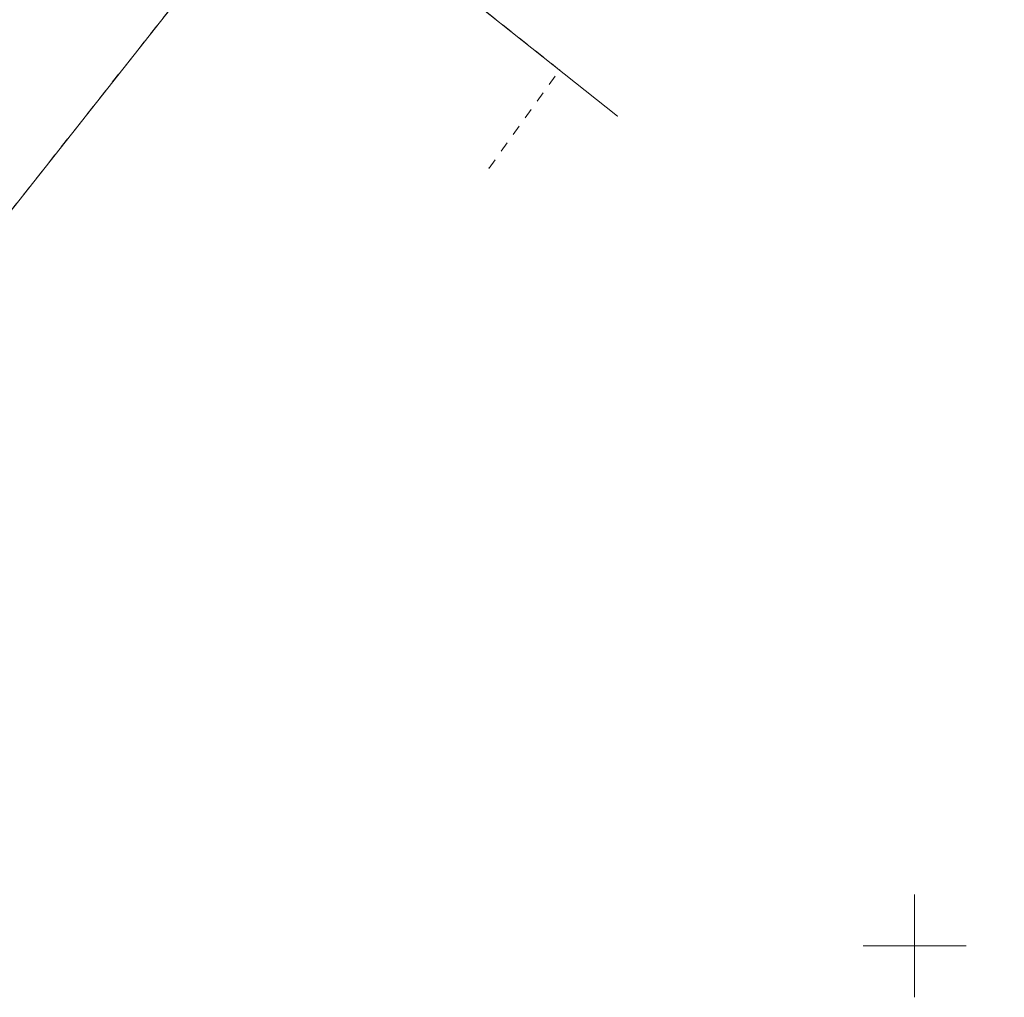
# Model space of a CAD drawing. Extents: x 6456700 to 6518119, y 5963420 to 5980059.
# Tile 46 of 256: x 6511725 to 6511773, y 5964097 to 5964144. Entities that reach past the tile are written whole.
import ezdxf

# ---------------------------------------------------------------- set-up
doc = ezdxf.new("R2010")
doc.units = 0
doc.header["$MEASUREMENT"] = 0
doc.linetypes.add('L_0_03', pattern=[1, 0.5, -0.5])
doc.layers.get('0').update_dxf_attribs({"color": 2, "linetype": 'CONTINUOUS', "lineweight": 5})
for name, color, linetype, lineweight in [('218_kontur_uzytku_gruntowego', 96, 'L_0_03', 18), ('219_dzialka_ewidencyjna', 7, 'CONTINUOUS', 18), ('9mm Kreska ciągła', 252, 'CONTINUOUS', 9), ('siatka_krzyrzy', 7, 'CONTINUOUS', 18)]:
    doc.layers.add(name, color=color, linetype=linetype, lineweight=lineweight)

# ---------------------------------------------------------------- blocks, each defined once
blk = doc.blocks.new('mdcp_nowa')
for p in [(6494485.554, 5980590.34), (6494479.309, 5980587.817)]:
    blk.add_point(p)
at = {"layer": '218_kontur_uzytku_gruntowego', "lineweight": 18, "flags": 128}
for points in [[(6494469.98, 5980603.36), (6494438.51, 5980563.53)], [(6494482.74, 5980592.58), (6494474.17, 5980599.39)], [(6494479.309, 5980587.817), (6494482.74, 5980592.58)]]:
    blk.add_lwpolyline(points, dxfattribs=at)
at = {"layer": '218_kontur_uzytku_gruntowego'}
blk.add_point((6494482.74, 5980592.58), dxfattribs=at)
blk.add_point((6494482.74, 5980592.58), dxfattribs=at)
at = {"layer": '219_dzialka_ewidencyjna', "color": 3, "linetype": 'Continuous', "lineweight": 18, "flags": 128}
for points in [[(6494438.51, 5980563.53), (6494469.98, 5980603.36)], [(6494474.17, 5980599.39), (6494485.554, 5980590.34)]]:
    blk.add_lwpolyline(points, dxfattribs=at)
at = {"layer": 'siatka_krzyrzy', "linetype": 'Continuous', "lineweight": 18, "flags": 128}
for points in [[(6494500, 5980547.5), (6494500, 5980552.5)], [(6494497.5, 5980550), (6494502.5, 5980550)]]:
    blk.add_lwpolyline(points, dxfattribs=at)

msp = doc.modelspace()

# ---------------------------------------------------------------- block references
at = {"linetype": 'ByBlock'}
msp.add_blockref('mdcp_nowa', (17268.786, -16450.998), dxfattribs=at)

# ---------------------------------------------------------------- next in the draw order: hatches: boundary and pattern name
at = {"layer": '9mm Kreska ciągła'}
h = msp.add_hatch(dxfattribs=at)
h.set_pattern_fill('ANSI37', color=256, scale=4)
h.set_pattern_definition([(45, (6511691.195, 5964120.06236), (-0.3535534, 0.3535534), []), (135, (6511691.195, 5964120.06236), (-0.3535534, -0.3535534), [])])
h.paths.add_polyline_path([(6511691.195, 5964121.143), (6511691.386, 5964124.63, 0.09387), (6511692.371, 5964131.182), (6511691.932, 5964142.68, -0.114411), (6511694.249, 5964154.747), (6511705.391, 5964179.862, -0.271991), (6511723.667, 5964192.967), (6511729.755, 5964193.522, 0.098674), (6511738.301, 5964196.051), (6511743.586, 5964198.832, -0.020192), (6511747.406, 5964200.649), (6511769.76, 5964210.196, 0.03219), (6511780.964, 5964215.859), (6511817.579, 5964237.57, -0.218462), (6511825.251, 5964238.379), (6511910.835, 5964209.53, -0.062712), (6511916.853, 5964206.62, 0.390075), (6511923.272, 5964207.6), (6511915.609, 5964197.326, 0.426952), (6511913.878, 5964204.338, 0.049189), (6511909.717, 5964206.213), (6511824.133, 5964235.062, 0.218462), (6511819.364, 5964234.559), (6511782.746, 5964212.847), (6511782.743, 5964212.845, -0.032198), (6511771.135, 5964206.977), (6511748.781, 5964197.43, 0.020192), (6511745.216, 5964195.734), (6511739.931, 5964192.954, -0.098674), (6511730.073, 5964190.037), (6511723.985, 5964189.481, 0.271991), (6511708.591, 5964178.442), (6511697.449, 5964153.327, 0.114411), (6511695.43, 5964142.813), (6511695.868, 5964131.315, -0.138482), (6511693.149, 5964120.062), (6511691.196, 5964121.142)])

doc.saveas('drawing.dxf')
